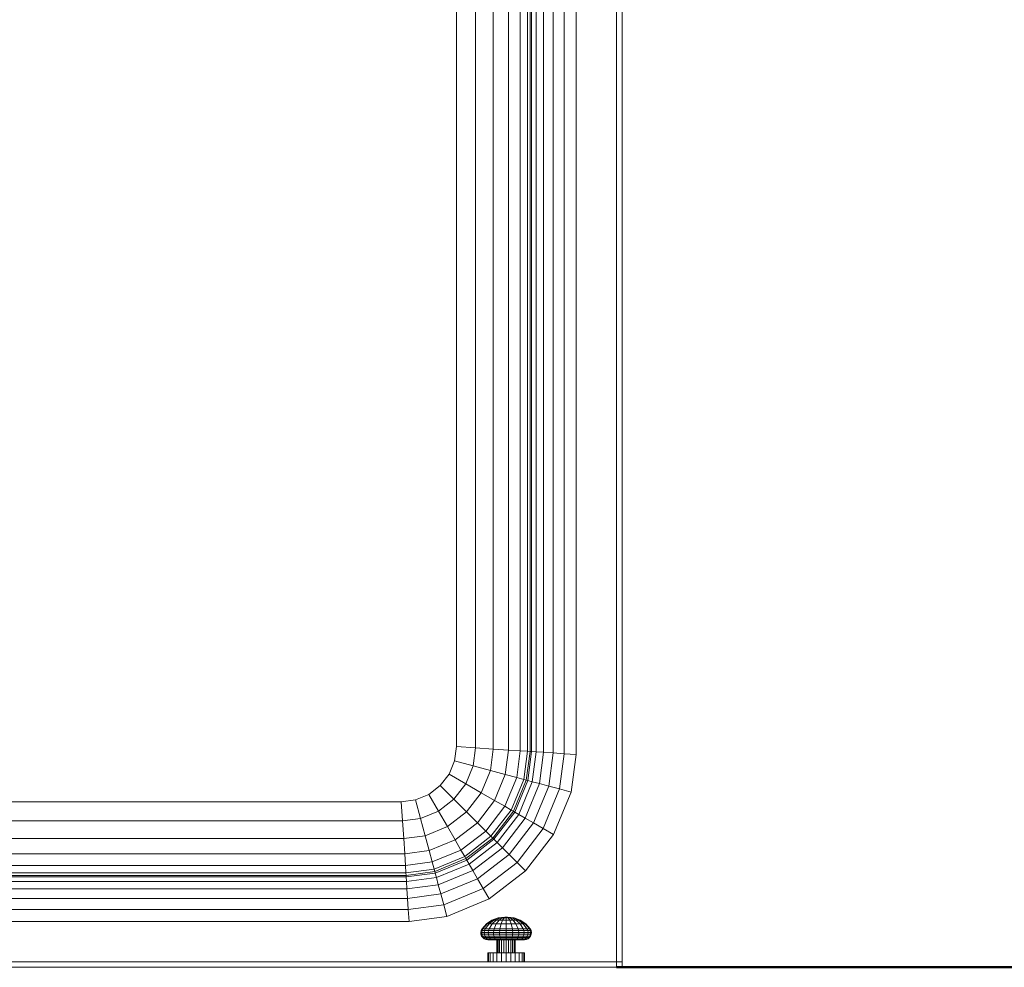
# Model space of a CAD drawing. Header units: millimetres. Extents: x 19580 to 41622, y 4748 to 42776.
# Tile 51 of 56: x 27187 to 27722, y 41176 to 41691. Entities that reach past the tile are written whole.
import ezdxf

# ---------------------------------------------------------------- set-up
doc = ezdxf.new("R2010")
doc.units = ezdxf.units.MM
for name, color, linetype, lineweight in [('A-WALL-____-MCUT', 113, 'Continuous', 50), ('A-WALL-____-OTLN', 113, 'Continuous', 20), ('M-EQPM-____-OTLN', 50, 'Continuous', 20)]:
    doc.layers.add(name, color=color, linetype=linetype, lineweight=lineweight)

# ---------------------------------------------------------------- blocks, each defined once
blk = doc.blocks.new('Прямая форма - 83 new-608728-В_Этаж 01_Отопление')
at = {"layer": 'M-EQPM-____-OTLN', "color": 9}
for p, q in [((310.16, -380), (310.16, 380)), ((310.16, 380), (310.16, 0)), ((320.52, -380.68), (320.52, 380.68)), ((330.16, -381.31), (330.16, 381.31)), ((338.45, -381.85), (338.45, 381.85)), ((344.8, 382.27), (344.8, -382.27)), ((348.8, 382.53), (348.8, -382.53)), ((350.16, -382.62), (350.16, 382.62)), ((351.01, 382.68), (351.01, -382.68)), ((353.51, 382.84), (353.51, -382.84)), ((357.48, 382.61), (357.48, -383.1)), ((362.66, 377.43), (362.66, -383.44)), ((368.69, 371.41), (368.69, -383.84)), ((375.16, 364.93), (375.16, -384.26)), ((397.16, -497), (397.16, 342.93)), ((400.16, 339.93), (400.16, -497)), ((310.16, -380), (310.16, 0)), ((309.14, -387.76), (310.16, -380)), ((309.14, -387.76), (310.16, -380)), ((320.52, -380.68), (310.16, -380)), ((319.23, -390.47), (320.52, -380.68)), ((330.16, -381.31), (320.52, -380.68)), ((328.63, -392.99), (330.16, -381.31)), ((338.45, -381.85), (330.16, -381.31)), ((336.7, -395.15), (338.45, -381.85)), ((344.8, -382.27), (338.45, -381.85)), ((344.8, -382.27), (342.89, -396.81)), ((348.8, -382.53), (344.8, -382.27)), ((348.8, -382.53), (346.78, -397.85)), ((348.11, -398.21), (350.16, -382.62)), ((350.16, -382.62), (348.8, -382.53)), ((348.94, -398.43), (351.01, -382.68)), ((351.01, -382.68), (350.16, -382.62)), ((353.51, -382.84), (351.01, -382.68)), ((353.51, -382.84), (351.37, -399.08)), ((353.51, -382.84), (357.48, -383.1)), ((357.48, -383.1), (355.24, -400.12)), ((357.48, -383.1), (362.66, -383.44)), ((362.66, -383.44), (360.29, -401.47)), ((362.66, -383.44), (368.69, -383.84)), ((368.69, -383.84), (366.16, -403.04)), ((368.69, -383.84), (375.16, -384.26)), ((375.16, -384.26), (372.47, -404.73)), ((306.14, -395), (309.14, -387.76)), ((306.14, -395), (309.14, -387.76)), ((319.23, -390.47), (309.14, -387.76)), ((315.19, -400.22), (319.23, -390.47)), ((328.63, -392.99), (319.23, -390.47)), ((301.38, -401.21), (306.14, -395)), ((301.38, -401.21), (306.14, -395)), ((315.19, -400.22), (306.14, -395)), ((323.61, -405.09), (328.63, -392.99)), ((336.7, -395.15), (328.63, -392.99)), ((336.7, -395.15), (330.85, -409.26)), ((342.89, -396.81), (336.7, -395.15)), ((295.16, -405.98), (301.38, -401.21)), ((295.16, -405.98), (301.38, -401.21)), ((308.76, -408.6), (301.38, -401.21)), ((308.76, -408.6), (315.19, -400.22)), ((323.61, -405.09), (315.19, -400.22)), ((342.89, -396.81), (336.4, -412.47)), ((346.78, -397.85), (339.89, -414.49)), ((341.08, -415.17), (348.11, -398.21)), ((341.83, -415.6), (348.94, -398.43)), ((346.78, -397.85), (342.89, -396.81)), ((344.01, -416.86), (351.37, -399.08)), ((348.11, -398.21), (346.78, -397.85)), ((355.24, -400.12), (347.48, -418.87)), ((348.94, -398.43), (348.11, -398.21)), ((351.37, -399.08), (348.94, -398.43)), ((351.37, -399.08), (355.24, -400.12)), ((355.24, -400.12), (360.29, -401.47)), ((287.93, -408.98), (295.16, -405.98)), ((287.93, -408.98), (295.16, -405.98)), ((300.38, -415.02), (295.16, -405.98)), ((315.64, -415.48), (323.61, -405.09)), ((330.85, -409.26), (323.61, -405.09)), ((360.29, -401.47), (352, -421.48)), ((366.16, -403.04), (357.27, -424.52)), ((360.29, -401.47), (366.16, -403.04)), ((372.47, -404.73), (362.92, -427.78)), ((366.16, -403.04), (372.47, -404.73)), ((-280.16, -410), (280.16, -410)), ((-280.16, -410), (280.16, -410)), ((280.16, -410), (287.93, -408.98)), ((280.16, -410), (287.93, -408.98)), ((280.84, -420.35), (280.16, -410)), ((290.63, -419.06), (287.93, -408.98)), ((300.38, -415.02), (308.76, -408.6)), ((315.64, -415.48), (308.76, -408.6)), ((330.85, -409.26), (321.55, -421.39)), ((336.4, -412.47), (330.85, -409.26)), ((290.63, -419.06), (300.38, -415.02)), ((305.25, -423.45), (300.38, -415.02)), ((315.64, -415.48), (305.25, -423.45)), ((321.55, -421.39), (315.64, -415.48)), ((336.4, -412.47), (326.08, -425.92)), ((339.89, -414.49), (328.93, -428.77)), ((329.9, -429.74), (341.08, -415.17)), ((330.51, -430.35), (341.83, -415.6)), ((332.29, -432.13), (344.01, -416.86)), ((339.89, -414.49), (336.4, -412.47)), ((341.08, -415.17), (339.89, -414.49)), ((341.83, -415.6), (341.08, -415.17)), ((344.01, -416.86), (341.83, -415.6)), ((347.48, -418.87), (344.01, -416.86)), ((280.84, -420.35), (-280.84, -420.35)), ((290.63, -419.06), (280.84, -420.35)), ((281.47, -430), (280.84, -420.35)), ((293.15, -428.46), (290.63, -419.06)), ((321.55, -421.39), (309.43, -430.69)), ((326.08, -425.92), (321.55, -421.39)), ((347.48, -418.87), (335.13, -434.96)), ((352, -421.48), (338.82, -438.66)), ((347.48, -418.87), (352, -421.48)), ((352, -421.48), (357.27, -424.52)), ((305.25, -423.45), (293.15, -428.46)), ((309.43, -430.69), (305.25, -423.45)), ((326.08, -425.92), (312.63, -436.24)), ((328.93, -428.77), (326.08, -425.92)), ((357.27, -424.52), (343.12, -442.96)), ((362.92, -427.78), (347.73, -447.57)), ((357.27, -424.52), (362.92, -427.78)), ((281.47, -430), (-281.47, -430)), ((293.15, -428.46), (281.47, -430)), ((282.02, -438.28), (281.47, -430)), ((295.31, -436.53), (293.15, -428.46)), ((309.43, -430.69), (295.31, -436.53)), ((312.63, -436.24), (309.43, -430.69)), ((328.93, -428.77), (314.65, -439.73)), ((315.34, -440.92), (329.9, -429.74)), ((315.76, -441.66), (330.51, -430.35)), ((317.02, -443.85), (332.29, -432.13)), ((329.9, -429.74), (328.93, -428.77)), ((330.51, -430.35), (329.9, -429.74)), ((332.29, -432.13), (330.51, -430.35)), ((335.13, -434.96), (332.29, -432.13)), ((282.02, -438.28), (-282.02, -438.28)), ((295.31, -436.53), (282.02, -438.28)), ((282.43, -444.64), (282.02, -438.28)), ((296.97, -442.73), (295.31, -436.53)), ((312.63, -436.24), (296.97, -442.73)), ((314.65, -439.73), (312.63, -436.24)), ((319.03, -447.32), (335.13, -434.96)), ((338.82, -438.66), (321.64, -451.84)), ((335.13, -434.96), (338.82, -438.66)), ((338.82, -438.66), (343.12, -442.96)), ((296.97, -442.73), (282.43, -444.64)), ((298.01, -446.62), (296.97, -442.73)), ((314.65, -439.73), (298.01, -446.62)), ((298.37, -447.95), (315.34, -440.92)), ((298.59, -448.78), (315.76, -441.66)), ((299.24, -451.21), (317.02, -443.85)), ((315.34, -440.92), (314.65, -439.73)), ((315.76, -441.66), (315.34, -440.92)), ((317.02, -443.85), (315.76, -441.66)), ((319.03, -447.32), (317.02, -443.85)), ((343.12, -442.96), (324.68, -457.11)), ((343.12, -442.96), (347.73, -447.57)), ((282.69, -448.64), (-282.69, -448.64)), ((282.43, -444.64), (-282.43, -444.64)), ((282.69, -448.64), (282.43, -444.64)), ((298.01, -446.62), (282.69, -448.64)), ((282.78, -450), (282.69, -448.64)), ((282.78, -450), (298.37, -447.95)), ((282.84, -450.85), (298.59, -448.78)), ((298.37, -447.95), (298.01, -446.62)), ((298.59, -448.78), (298.37, -447.95)), ((299.24, -451.21), (298.59, -448.78)), ((300.28, -455.08), (319.03, -447.32)), ((321.64, -451.84), (319.03, -447.32)), ((347.73, -447.57), (327.94, -462.76)), ((-283, -453.35), (283, -453.35)), ((-282.84, -450.85), (282.84, -450.85)), ((-282.78, -450), (282.78, -450)), ((282.84, -450.85), (282.78, -450)), ((283, -453.35), (282.84, -450.85)), ((283, -453.35), (299.24, -451.21)), ((283.26, -457.32), (283, -453.35)), ((300.28, -455.08), (299.24, -451.21)), ((321.64, -451.84), (301.63, -460.13)), ((321.64, -451.84), (324.68, -457.11)), ((-283.26, -457.32), (283.26, -457.32)), ((283.26, -457.32), (300.28, -455.08)), ((283.6, -462.5), (283.26, -457.32)), ((283.6, -462.5), (301.63, -460.13)), ((301.63, -460.13), (300.28, -455.08)), ((301.63, -460.13), (303.21, -466)), ((324.68, -457.11), (303.21, -466)), ((324.68, -457.11), (327.94, -462.76)), ((-283.6, -462.5), (283.6, -462.5)), ((284, -468.53), (283.6, -462.5)), ((327.94, -462.76), (304.9, -472.3)), ((284, -468.53), (-284, -468.53)), ((303.21, -466), (284, -468.53)), ((284, -468.53), (284.42, -475)), ((303.21, -466), (304.9, -472.3)), ((284.42, -475), (-284.42, -475)), ((304.9, -472.3), (284.42, -475)), ((326.49, -476.43), (329.45, -474.4)), ((326.85, -476.43), (329.71, -474.4)), ((327.92, -476.43), (330.48, -474.4)), ((329.45, -474.4), (332.81, -473.13)), ((331.71, -474.4), (329.61, -476.43)), ((329.71, -474.4), (332.96, -473.13)), ((329.71, -474.4), (332.96, -473.13)), ((329.71, -474.4), (330.48, -474.4)), ((330.48, -474.4), (333.4, -473.13)), ((330.48, -474.4), (331.71, -474.4)), ((334.09, -473.13), (331.71, -474.4)), ((331.71, -474.4), (332.99, -474.4)), ((333.31, -474.4), (331.83, -476.43)), ((332.81, -473.13), (336.38, -472.7)), ((332.96, -473.13), (332.81, -473.13)), ((332.81, -473.13), (332.96, -473.13)), ((332.96, -473.13), (336.4, -472.7)), ((332.96, -473.13), (336.4, -472.7)), ((332.99, -473.13), (332.96, -473.13)), ((332.96, -473.13), (332.99, -473.13)), ((334.99, -473.13), (333.31, -474.4)), ((333.31, -474.4), (334.99, -473.13)), ((333.31, -474.4), (335.17, -474.4)), ((333.4, -473.13), (336.48, -472.7)), ((333.4, -473.13), (336.48, -472.7)), ((334.09, -473.13), (333.4, -473.13)), ((333.4, -473.13), (334.09, -473.13)), ((336.61, -472.7), (334.09, -473.13)), ((334.09, -473.13), (336.61, -472.7)), ((334.09, -473.13), (334.99, -473.13)), ((334.99, -473.13), (334.09, -473.13)), ((335.17, -474.4), (334.4, -476.43)), ((336.77, -472.7), (334.99, -473.13)), ((334.99, -473.13), (336.77, -472.7)), ((334.99, -473.13), (336.04, -473.13)), ((336.04, -473.13), (334.99, -473.13)), ((336.04, -473.13), (335.17, -474.4)), ((335.17, -474.4), (337.16, -474.4)), ((336.96, -472.7), (336.04, -473.13)), ((336.04, -473.13), (336.96, -472.7)), ((336.04, -473.13), (337.16, -473.13)), ((336.4, -472.7), (336.38, -472.7)), ((336.38, -472.7), (336.4, -472.7)), ((336.48, -472.7), (336.4, -472.7)), ((336.4, -472.7), (336.48, -472.7)), ((336.61, -472.7), (336.48, -472.7)), ((336.48, -472.7), (336.61, -472.7)), ((336.77, -472.7), (336.61, -472.7)), ((336.61, -472.7), (336.77, -472.7)), ((336.96, -472.7), (336.77, -472.7)), ((336.96, -472.7), (336.77, -472.7)), ((337.16, -472.7), (336.96, -472.7)), ((337.16, -472.7), (336.96, -472.7)), ((337.16, -473.13), (337.16, -472.7)), ((337.37, -472.7), (337.16, -472.7)), ((337.37, -472.7), (337.16, -472.7)), ((337.16, -473.13), (337.16, -472.7)), ((337.16, -474.4), (337.16, -473.13)), ((337.16, -473.13), (338.29, -473.13)), ((337.16, -476.43), (337.16, -474.4)), ((337.16, -474.4), (339.16, -474.4)), ((338.29, -473.13), (337.37, -472.7)), ((337.37, -472.7), (337.55, -472.7)), ((337.55, -472.7), (337.37, -472.7)), ((338.29, -473.13), (337.37, -472.7)), ((337.55, -472.7), (337.72, -472.7)), ((337.72, -472.7), (337.55, -472.7)), ((339.34, -473.13), (337.55, -472.7)), ((339.34, -473.13), (337.55, -472.7)), ((337.72, -472.7), (337.84, -472.7)), ((337.84, -472.7), (337.72, -472.7)), ((340.24, -473.13), (337.72, -472.7)), ((340.24, -473.13), (337.72, -472.7)), ((337.84, -472.7), (337.92, -472.7)), ((337.92, -472.7), (337.84, -472.7)), ((340.93, -473.13), (337.84, -472.7)), ((340.93, -473.13), (337.84, -472.7)), ((337.92, -472.7), (337.95, -472.7)), ((337.95, -472.7), (337.92, -472.7)), ((341.36, -473.13), (337.92, -472.7)), ((341.36, -473.13), (337.92, -472.7)), ((341.51, -473.13), (337.95, -472.7)), ((339.16, -474.4), (338.29, -473.13)), ((338.29, -473.13), (339.34, -473.13)), ((339.34, -473.13), (338.29, -473.13)), ((339.93, -476.43), (339.16, -474.4)), ((339.16, -474.4), (341.02, -474.4)), ((339.34, -473.13), (340.24, -473.13)), ((340.24, -473.13), (339.34, -473.13)), ((341.02, -474.4), (339.34, -473.13)), ((341.02, -474.4), (339.34, -473.13)), ((340.24, -473.13), (340.93, -473.13)), ((340.93, -473.13), (340.24, -473.13)), ((342.61, -474.4), (340.24, -473.13)), ((343.84, -474.4), (340.93, -473.13)), ((341.02, -474.4), (342.61, -474.4)), ((342.5, -476.43), (341.02, -474.4)), ((341.36, -473.13), (341.51, -473.13)), ((341.51, -473.13), (341.36, -473.13)), ((344.61, -474.4), (341.36, -473.13)), ((344.61, -474.4), (341.36, -473.13)), ((344.87, -474.4), (341.51, -473.13)), ((342.61, -474.4), (343.84, -474.4)), ((344.71, -476.43), (342.61, -474.4)), ((343.84, -474.4), (344.61, -474.4)), ((346.41, -476.43), (343.84, -474.4)), ((347.47, -476.43), (344.61, -474.4)), ((347.84, -476.43), (344.87, -474.4)), ((323.42, -481), (323.62, -480.01)), ((323.89, -481), (323.42, -481)), ((323.42, -481), (323.89, -481)), ((323.49, -482.02), (323.42, -481)), ((323.62, -480.01), (324.09, -479.1)), ((323.89, -481), (324.09, -480.01)), ((323.89, -481), (325.26, -481)), ((323.96, -482.02), (323.89, -481)), ((324.09, -479.1), (326.49, -476.43)), ((324.54, -479.1), (324.09, -479.1)), ((324.09, -479.1), (324.54, -479.1)), ((324.09, -480.01), (324.54, -479.1)), ((324.09, -480.01), (324.54, -479.1)), ((325.44, -480.01), (324.09, -480.01)), ((324.09, -480.01), (325.44, -480.01)), ((324.54, -479.1), (326.85, -476.43)), ((324.54, -479.1), (325.84, -479.1)), ((325.26, -481), (325.44, -480.01)), ((325.26, -481), (327.45, -481)), ((325.32, -482.02), (325.26, -481)), ((325.44, -480.01), (325.84, -479.1)), ((325.44, -480.01), (327.59, -480.01)), ((325.84, -479.1), (327.92, -476.43)), ((325.84, -479.1), (327.92, -479.1)), ((326.85, -476.43), (326.49, -476.43)), ((326.49, -476.43), (326.85, -476.43)), ((326.85, -476.43), (327.92, -476.43)), ((327.59, -480.01), (327.45, -481)), ((327.45, -481), (330.29, -481)), ((327.45, -481), (327.5, -482.02)), ((327.92, -479.1), (327.59, -480.01)), ((327.59, -480.01), (330.39, -480.01)), ((327.92, -476.43), (329.61, -476.43)), ((329.61, -476.43), (327.92, -479.1)), ((327.92, -479.1), (330.63, -479.1)), ((329.61, -476.43), (331.83, -476.43)), ((330.39, -480.01), (330.29, -481)), ((330.29, -481), (333.61, -481)), ((330.29, -481), (330.33, -482.02)), ((330.63, -479.1), (330.39, -480.01)), ((330.39, -480.01), (333.66, -480.01)), ((331.83, -476.43), (330.63, -479.1)), ((330.63, -479.1), (333.78, -479.1)), ((331.83, -476.43), (334.4, -476.43)), ((333.66, -480.01), (333.61, -481)), ((333.61, -481), (337.16, -481)), ((333.61, -481), (333.62, -482.02)), ((333.78, -479.1), (333.66, -480.01)), ((333.66, -480.01), (337.16, -480.01)), ((334.4, -476.43), (333.78, -479.1)), ((333.78, -479.1), (337.16, -479.1)), ((334.4, -476.43), (337.16, -476.43)), ((337.16, -479.1), (337.16, -476.43)), ((337.16, -476.43), (339.93, -476.43)), ((337.16, -480.01), (337.16, -479.1)), ((337.16, -479.1), (340.55, -479.1)), ((337.16, -481), (337.16, -480.01)), ((337.16, -480.01), (340.67, -480.01)), ((337.16, -482.02), (337.16, -481)), ((337.16, -481), (340.72, -481)), ((340.55, -479.1), (339.93, -476.43)), ((339.93, -476.43), (342.5, -476.43)), ((340.67, -480.01), (340.55, -479.1)), ((340.55, -479.1), (343.7, -479.1)), ((340.72, -481), (340.67, -480.01)), ((340.67, -480.01), (343.93, -480.01)), ((340.7, -482.02), (340.72, -481)), ((340.72, -481), (344.03, -481)), ((342.5, -476.43), (344.71, -476.43)), ((343.7, -479.1), (342.5, -476.43)), ((343.7, -479.1), (346.41, -479.1)), ((343.93, -480.01), (343.7, -479.1)), ((343.93, -480.01), (346.74, -480.01)), ((344.03, -481), (343.93, -480.01)), ((344, -482.02), (344.03, -481)), ((344.03, -481), (346.88, -481)), ((344.71, -476.43), (346.41, -476.43)), ((346.41, -479.1), (344.71, -476.43)), ((346.41, -476.43), (347.47, -476.43)), ((348.48, -479.1), (346.41, -476.43)), ((346.41, -479.1), (348.48, -479.1)), ((346.74, -480.01), (346.41, -479.1)), ((346.74, -480.01), (348.89, -480.01)), ((346.88, -481), (346.74, -480.01)), ((346.83, -482.02), (346.88, -481)), ((346.88, -481), (349.06, -481)), ((347.47, -476.43), (347.84, -476.43)), ((347.84, -476.43), (347.47, -476.43)), ((349.79, -479.1), (347.47, -476.43)), ((350.23, -479.1), (347.84, -476.43)), ((348.48, -479.1), (349.79, -479.1)), ((348.89, -480.01), (348.48, -479.1)), ((348.89, -480.01), (350.24, -480.01)), ((350.24, -480.01), (348.89, -480.01)), ((349.06, -481), (348.89, -480.01)), ((349, -482.02), (349.06, -481)), ((349.06, -481), (350.44, -481)), ((349.79, -479.1), (350.23, -479.1)), ((350.23, -479.1), (349.79, -479.1)), ((350.24, -480.01), (349.79, -479.1)), ((350.24, -480.01), (349.79, -479.1)), ((350.7, -480.01), (350.23, -479.1)), ((350.44, -481), (350.24, -480.01)), ((350.37, -482.02), (350.44, -481)), ((350.44, -481), (350.9, -481)), ((350.9, -481), (350.44, -481)), ((350.9, -481), (350.7, -480.01)), ((350.83, -482.02), (350.9, -481)), ((323.96, -482.02), (323.49, -482.02)), ((323.49, -482.02), (323.96, -482.02)), ((323.84, -482.98), (323.49, -482.02)), ((324.29, -482.98), (323.84, -482.98)), ((323.84, -482.98), (324.29, -482.98)), ((324.43, -483.81), (323.84, -482.98)), ((323.96, -482.02), (325.32, -482.02)), ((324.29, -482.98), (323.96, -482.02)), ((324.29, -482.98), (323.96, -482.02)), ((325.62, -482.98), (324.29, -482.98)), ((324.29, -482.98), (325.62, -482.98)), ((324.86, -483.81), (324.29, -482.98)), ((324.86, -483.81), (324.29, -482.98)), ((324.86, -483.81), (324.43, -483.81)), ((324.43, -483.81), (324.86, -483.81)), ((325.22, -484.46), (324.43, -483.81)), ((326.13, -483.81), (324.86, -483.81)), ((324.86, -483.81), (326.13, -483.81)), ((325.62, -484.46), (324.86, -483.81)), ((325.62, -484.46), (324.86, -483.81)), ((325.62, -484.46), (325.22, -484.46)), ((325.22, -484.46), (325.62, -484.46)), ((326.15, -484.86), (325.22, -484.46)), ((325.32, -482.02), (327.5, -482.02)), ((325.62, -482.98), (325.32, -482.02)), ((325.62, -482.98), (327.74, -482.98)), ((326.13, -483.81), (325.62, -482.98)), ((326.82, -484.46), (325.62, -484.46)), ((325.62, -484.46), (326.82, -484.46)), ((326.53, -484.86), (325.62, -484.46)), ((326.53, -484.86), (325.62, -484.46)), ((326.13, -483.81), (328.16, -483.81)), ((326.82, -484.46), (326.13, -483.81)), ((326.82, -484.46), (326.13, -483.81)), ((326.53, -484.86), (326.15, -484.86)), ((326.15, -484.86), (326.53, -484.86)), ((327.16, -485), (326.15, -484.86)), ((327.63, -484.86), (326.53, -484.86)), ((326.53, -484.86), (327.63, -484.86)), ((327.5, -485), (326.53, -484.86)), ((327.5, -485), (326.53, -484.86)), ((328.72, -484.46), (326.82, -484.46)), ((326.82, -484.46), (328.72, -484.46)), ((327.63, -484.86), (326.82, -484.46)), ((327.63, -484.86), (326.82, -484.46)), ((327.5, -485), (327.16, -485)), ((327.16, -485), (327.5, -485)), ((327.5, -482.02), (330.33, -482.02)), ((327.5, -482.02), (327.74, -482.98)), ((328.5, -485), (327.5, -485)), ((327.5, -485), (328.5, -485)), ((329.38, -484.86), (327.63, -484.86)), ((327.63, -484.86), (329.38, -484.86)), ((328.5, -485), (327.63, -484.86)), ((328.5, -485), (327.63, -484.86)), ((327.74, -482.98), (330.5, -482.98)), ((327.74, -482.98), (328.16, -483.81)), ((328.16, -483.81), (330.79, -483.81)), ((328.16, -483.81), (328.72, -484.46)), ((330.09, -485), (328.5, -485)), ((328.5, -485), (330.09, -485)), ((328.72, -484.46), (331.19, -484.46)), ((328.72, -484.46), (329.38, -484.86)), ((329.38, -484.86), (328.72, -484.46)), ((329.38, -484.86), (331.66, -484.86)), ((331.66, -484.86), (329.38, -484.86)), ((329.38, -484.86), (330.09, -485)), ((330.09, -485), (329.38, -484.86)), ((330.09, -485), (332.16, -485)), ((332.16, -485), (330.09, -485)), ((330.33, -482.02), (333.62, -482.02)), ((330.33, -482.02), (330.5, -482.98)), ((330.5, -482.98), (333.71, -482.98)), ((330.5, -482.98), (330.79, -483.81)), ((330.79, -483.81), (333.87, -483.81)), ((330.79, -483.81), (331.19, -484.46)), ((331.19, -484.46), (334.07, -484.46)), ((331.19, -484.46), (331.66, -484.86)), ((331.66, -484.86), (331.19, -484.46)), ((331.66, -484.86), (334.31, -484.86)), ((331.66, -484.86), (332.16, -485)), ((334.31, -484.86), (331.66, -484.86)), ((332.16, -485), (331.66, -484.86)), ((332.16, -485), (334.57, -485)), ((332.33, -485), (332.16, -485)), ((332.16, -485), (332.33, -485)), ((332.16, -492.2), (332.16, -485)), ((332.33, -485), (332.83, -485)), ((332.33, -492.2), (332.33, -485)), ((332.83, -485), (333.63, -485)), ((332.83, -492.2), (332.83, -485)), ((333.62, -482.02), (337.16, -482.02)), ((333.62, -482.02), (333.71, -482.98)), ((333.63, -485), (334.66, -485)), ((333.63, -485), (333.63, -492.2)), ((333.71, -482.98), (337.16, -482.98)), ((333.71, -482.98), (333.87, -483.81)), ((333.87, -483.81), (337.16, -483.81)), ((333.87, -483.81), (334.07, -484.46)), ((334.07, -484.46), (337.16, -484.46)), ((334.07, -484.46), (334.31, -484.86)), ((334.31, -484.86), (334.07, -484.46)), ((334.31, -484.86), (337.16, -484.86)), ((334.31, -484.86), (334.57, -485)), ((337.16, -484.86), (334.31, -484.86)), ((334.57, -485), (334.31, -484.86)), ((334.57, -485), (337.16, -485)), ((334.66, -485), (335.87, -485)), ((334.66, -485), (334.66, -492.2)), ((335.87, -485), (337.16, -485)), ((335.87, -485), (335.87, -492.2)), ((337.16, -482.98), (337.16, -482.02)), ((337.16, -482.02), (340.7, -482.02)), ((337.16, -483.81), (337.16, -482.98)), ((337.16, -482.98), (340.61, -482.98)), ((337.16, -484.46), (337.16, -483.81)), ((337.16, -483.81), (340.46, -483.81)), ((337.16, -484.86), (337.16, -484.46)), ((337.16, -484.46), (340.25, -484.46)), ((337.16, -484.86), (337.16, -484.46)), ((337.16, -485), (337.16, -484.86)), ((337.16, -484.86), (340.01, -484.86)), ((340.01, -484.86), (337.16, -484.86)), ((337.16, -485), (337.16, -484.86)), ((337.16, -485), (339.75, -485)), ((337.16, -492.2), (337.16, -485)), ((337.16, -485), (338.46, -485)), ((338.46, -492.2), (338.46, -485)), ((338.46, -485), (339.66, -485)), ((339.66, -485), (340.7, -485)), ((339.66, -492.2), (339.66, -485)), ((339.75, -485), (340.01, -484.86)), ((339.75, -485), (340.01, -484.86)), ((339.75, -485), (342.16, -485)), ((340.01, -484.86), (340.25, -484.46)), ((340.01, -484.86), (340.25, -484.46)), ((340.01, -484.86), (342.67, -484.86)), ((342.67, -484.86), (340.01, -484.86)), ((340.25, -484.46), (340.46, -483.81)), ((340.25, -484.46), (343.14, -484.46)), ((340.46, -483.81), (340.61, -482.98)), ((340.46, -483.81), (343.53, -483.81)), ((340.61, -482.98), (340.7, -482.02)), ((340.61, -482.98), (343.83, -482.98)), ((340.7, -482.02), (344, -482.02)), ((340.7, -485), (341.49, -485)), ((340.7, -492.2), (340.7, -485)), ((341.49, -485), (341.99, -485)), ((341.49, -492.2), (341.49, -485)), ((341.99, -485), (342.16, -485)), ((342.16, -485), (341.99, -485)), ((341.99, -492.2), (341.99, -485)), ((342.16, -485), (342.67, -484.86)), ((342.16, -485), (342.67, -484.86)), ((342.16, -485), (344.23, -485)), ((344.23, -485), (342.16, -485)), ((342.16, -492.2), (342.16, -485)), ((342.67, -484.86), (343.14, -484.46)), ((342.67, -484.86), (343.14, -484.46)), ((342.67, -484.86), (344.95, -484.86)), ((344.95, -484.86), (342.67, -484.86)), ((343.14, -484.46), (343.53, -483.81)), ((343.14, -484.46), (345.61, -484.46)), ((343.53, -483.81), (343.83, -482.98)), ((343.53, -483.81), (346.17, -483.81)), ((343.83, -482.98), (344, -482.02)), ((343.83, -482.98), (346.59, -482.98)), ((344, -482.02), (346.83, -482.02)), ((344.23, -485), (344.95, -484.86)), ((344.23, -485), (344.95, -484.86)), ((344.23, -485), (345.82, -485)), ((345.82, -485), (344.23, -485)), ((344.95, -484.86), (345.61, -484.46)), ((344.95, -484.86), (345.61, -484.46)), ((344.95, -484.86), (346.7, -484.86)), ((346.7, -484.86), (344.95, -484.86)), ((345.61, -484.46), (346.17, -483.81)), ((345.61, -484.46), (347.51, -484.46)), ((347.51, -484.46), (345.61, -484.46)), ((345.82, -485), (346.7, -484.86)), ((345.82, -485), (346.7, -484.86)), ((345.82, -485), (346.82, -485)), ((346.82, -485), (345.82, -485)), ((346.17, -483.81), (346.59, -482.98)), ((346.17, -483.81), (348.19, -483.81)), ((346.59, -482.98), (346.83, -482.02)), ((346.59, -482.98), (348.7, -482.98)), ((346.7, -484.86), (347.51, -484.46)), ((346.7, -484.86), (347.51, -484.46)), ((346.7, -484.86), (347.8, -484.86)), ((347.8, -484.86), (346.7, -484.86)), ((346.82, -485), (347.8, -484.86)), ((346.82, -485), (347.8, -484.86)), ((346.82, -485), (347.16, -485)), ((347.16, -485), (346.82, -485)), ((346.83, -482.02), (349, -482.02)), ((347.16, -485), (348.17, -484.86)), ((347.51, -484.46), (348.19, -483.81)), ((347.51, -484.46), (348.19, -483.81)), ((347.51, -484.46), (348.7, -484.46)), ((348.7, -484.46), (347.51, -484.46)), ((347.8, -484.86), (348.7, -484.46)), ((347.8, -484.86), (348.7, -484.46)), ((347.8, -484.86), (348.17, -484.86)), ((348.17, -484.86), (347.8, -484.86)), ((348.17, -484.86), (349.11, -484.46)), ((348.19, -483.81), (348.7, -482.98)), ((348.19, -483.81), (349.47, -483.81)), ((349.47, -483.81), (348.19, -483.81)), ((348.7, -482.98), (349, -482.02)), ((348.7, -482.98), (350.03, -482.98)), ((350.03, -482.98), (348.7, -482.98)), ((348.7, -484.46), (349.47, -483.81)), ((348.7, -484.46), (349.47, -483.81)), ((348.7, -484.46), (349.11, -484.46)), ((349.11, -484.46), (348.7, -484.46)), ((349, -482.02), (350.37, -482.02)), ((349.11, -484.46), (349.9, -483.81)), ((349.47, -483.81), (350.03, -482.98)), ((349.47, -483.81), (350.03, -482.98)), ((349.47, -483.81), (349.9, -483.81)), ((349.9, -483.81), (349.47, -483.81)), ((349.9, -483.81), (350.49, -482.98)), ((350.03, -482.98), (350.37, -482.02)), ((350.03, -482.98), (350.37, -482.02)), ((350.03, -482.98), (350.49, -482.98)), ((350.49, -482.98), (350.03, -482.98)), ((350.37, -482.02), (350.83, -482.02)), ((350.83, -482.02), (350.37, -482.02)), ((350.49, -482.98), (350.83, -482.02)), ((327.16, -492.2), (327.5, -492.2)), ((327.16, -492.2), (327.16, -497)), ((327.5, -492.2), (328.5, -492.2)), ((327.5, -492.2), (327.5, -497)), ((328.5, -492.2), (330.09, -492.2)), ((328.5, -492.2), (328.5, -497)), ((330.09, -492.2), (332.16, -492.2)), ((330.09, -492.2), (330.09, -497)), ((332.16, -492.2), (334.57, -492.2)), ((332.16, -492.2), (332.16, -497)), ((334.57, -492.2), (337.16, -492.2)), ((334.57, -492.2), (334.57, -497)), ((337.16, -497), (337.16, -492.2)), ((337.16, -492.2), (339.75, -492.2)), ((339.75, -497), (339.75, -492.2)), ((339.75, -492.2), (342.16, -492.2)), ((342.16, -492.2), (344.23, -492.2)), ((342.16, -492.2), (342.16, -497)), ((344.23, -492.2), (345.82, -492.2)), ((344.23, -492.2), (344.23, -497)), ((345.82, -492.2), (346.82, -492.2)), ((345.82, -492.2), (345.82, -497)), ((346.82, -492.2), (347.16, -492.2)), ((346.82, -492.2), (346.82, -497)), ((347.16, -492.2), (347.16, -497)), ((-397.16, -497), (397.16, -497)), ((400.16, -497), (397.16, -497)), ((397.16, -497), (397.16, -500)), ((400.16, -497), (400.16, -500)), ((397.16, -500), (-397.16, -500))]:
    blk.add_line(p, q, dxfattribs=at)
blk = doc.blocks.new('Прямая форма - FU - 054-608729-В_Этаж 01_Отопление')
blk.add_blockref('Прямая форма - 83 new-608728-В_Этаж 01_Отопление', (0, 0))
blk = doc.blocks.new('Прямая форма - 83 new-608798-В_Этаж 01_Отопление')
at = {"layer": 'A-WALL-____-MCUT', "color": 253}
blk.add_line((1175.83, 0), (2699.07, 0), dxfattribs=at)
blk = doc.blocks.new('Прямая форма - SW - 005-608799-В_Этаж 01_Отопление')
blk.add_blockref('Прямая форма - 83 new-608798-В_Этаж 01_Отопление', (0, 0))
blk = doc.blocks.new('83 new_ifc_RVT-1-В_Этаж 01_Отопление')
at = {"layer": 'A-WALL-____-OTLN', "color": 9, "lineweight": 20, "rotation": 180}
blk.add_blockref('Прямая форма - SW - 005-608799-В_Этаж 01_Отопление', (30210.28, 41175.83), dxfattribs=at)
at = {"layer": 'M-EQPM-____-OTLN', "color": 9, "lineweight": 20}
blk.add_blockref('Прямая форма - FU - 054-608729-В_Этаж 01_Отопление', (27114.05, 41675.83), dxfattribs=at)

msp = doc.modelspace()

# ---------------------------------------------------------------- block references
at = {"lineweight": 9}
msp.add_blockref('83 new_ifc_RVT-1-В_Этаж 01_Отопление', (0, 0), dxfattribs=at)

doc.saveas('drawing.dxf')
